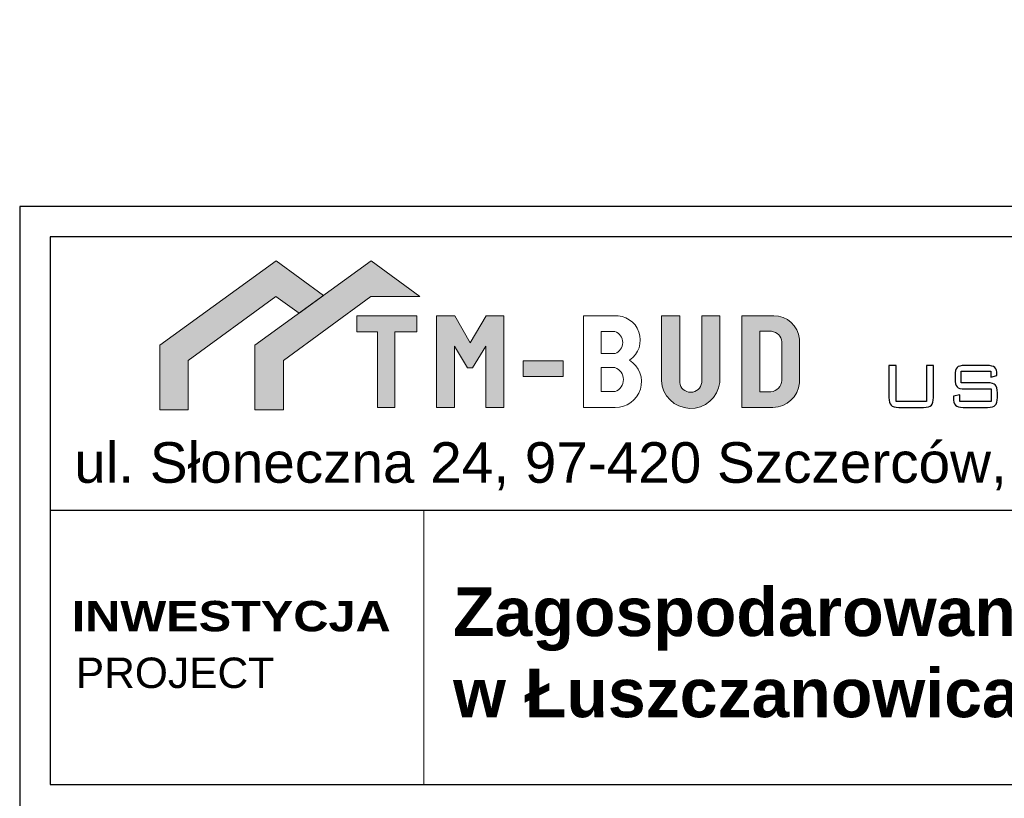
# Model space of a CAD drawing. Header units: millimetres. Extents: x 730 to 10409, y 1134 to 11940.
# Tile 19 of 49: x 3954 to 4440, y 5821 to 6205. Entities that reach past the tile are written whole.
import ezdxf

# ---------------------------------------------------------------- set-up
doc = ezdxf.new("R2010")
doc.units = ezdxf.units.MM
for name, color, linetype in [('_0', 7, 'Continuous'), ('A_opisy_ramka', 7, 'Continuous'), ('A_ramka', 7, 'Continuous')]:
    doc.layers.add(name, color=color, linetype=linetype)
doc.layers.add('wymiar', color=7, linetype='Continuous', lineweight=13)
doc.styles.add('GENERATED_STYLE_2', font='txt')
doc.styles.add('GENERATED_STYLE_6', font='txt')

msp = doc.modelspace()

# ---------------------------------------------------------------- hatches: boundary and pattern name
at = {"layer": '_0', "linetype": 'Continuous', "lineweight": 9}
for color, points in [(150, [(4023.41, 6044.71), (4023.41, 6012.83), (4037.43, 6012.83), (4037.43, 6037.28), (4080.56, 6068.82), (4092.16, 6060.57), (4104.09, 6069.23), (4080.72, 6086.3)]), (10, [(4070.3, 6044.71), (4070.3, 6012.83), (4084.32, 6012.83), (4084.32, 6037.28), (4127.45, 6068.82), (4151.55, 6068.82), (4127.62, 6086.3), (4104.09, 6069.23), (4092.16, 6060.57)]), (256, [(4120.54, 6059.23), (4120.54, 6051.42), (4130.68, 6051.42), (4130.68, 6014.12), (4139.31, 6014.12), (4139.31, 6051.42), (4150.15, 6051.42), (4150.15, 6059.23)]), (256, [(4159.85, 6014.12), (4159.85, 6059.23), (4168.79, 6059.23), (4176.46, 6045.95), (4184.23, 6059.23), (4192.95, 6059.23), (4192.95, 6014.12), (4184.12, 6014.12), (4184.12, 6044.25), (4177.61, 6033.54), (4175.07, 6033.54), (4168.71, 6044.25), (4168.71, 6014.12)]), (256, [(4270.69, 6027.38, 0.92428), (4299.43, 6026.4), (4299.43, 6059.23), (4290.54, 6059.23), (4290.54, 6026.4, -0.895057), (4279.7, 6026.4), (4279.7, 6059.23), (4270.69, 6059.23), (4270.69, 6027.38)]), (256, [(4202.5, 6037.08), (4202.5, 6029.35), (4222.31, 6029.35), (4222.31, 6037.08)])]:
    msp.add_hatch(color=color, dxfattribs=at).paths.add_polyline_path(points)
h = msp.add_hatch(color=256, dxfattribs=at)
h.paths.add_polyline_path([(4310.36, 6059.23), (4310.36, 6014.12), (4325.69, 6014.12, 0.392515), (4338.7, 6026.19), (4338.7, 6047.82, 0.392988), (4326.05, 6059.23)])
h.paths.add_polyline_path([(4319.14, 6021.77), (4319.14, 6051.62), (4325, 6051.62, -0.362678), (4330.11, 6046.42), (4330.11, 6027.39, -0.36902), (4324.71, 6021.77)], flags=16)

# ---------------------------------------------------------------- linework, layer by layer
at = {"color": 150, "linetype": 'ByBlock', "lineweight": 9}
msp.add_lwpolyline([(4037.43, 6012.83), (4037.43, 6037.28), (4080.56, 6068.82), (4092.16, 6060.57), (4104.09, 6069.23), (4080.72, 6086.3), (4023.41, 6044.71), (4023.41, 6012.83), (4037.43, 6012.83)], dxfattribs=at)
at = {"color": 10, "linetype": 'ByBlock', "lineweight": 9}
msp.add_lwpolyline([(4084.32, 6012.83), (4084.32, 6037.28), (4127.45, 6068.82), (4151.55, 6068.82), (4127.62, 6086.3), (4070.3, 6044.71), (4070.3, 6012.83), (4084.32, 6012.83)], dxfattribs=at)
at = {"layer": '_0', "linetype": 'ByBlock', "lineweight": 9}
for points in [[(4120.54, 6051.42), (4130.68, 6051.42), (4130.68, 6014.12), (4139.31, 6014.12), (4139.31, 6051.42), (4150.15, 6051.42), (4150.15, 6059.23), (4120.54, 6059.23), (4120.54, 6051.42)], [(4159.85, 6014.12), (4159.85, 6059.23), (4168.79, 6059.23), (4176.46, 6045.95), (4184.23, 6059.23), (4192.95, 6059.23), (4192.95, 6014.12), (4184.12, 6014.12), (4184.12, 6044.25), (4177.61, 6033.54), (4175.07, 6033.54), (4168.71, 6044.25), (4168.71, 6014.12), (4159.85, 6014.12)]]:
    msp.add_lwpolyline(points, dxfattribs=at)
for points in [[(4232.21, 6059.21), (4247.35, 6059.24), (4247.35, 6059.23, -0.772995), (4254.96, 6037.41), (4254.96, 6037.41), (4254.96, 6037.41, -0.767331), (4247.83, 6014.12), (4247.83, 6014.12), (4232.29, 6014.12), (4232.29, 6059.21)], [(4270.69, 6059.23), (4279.7, 6059.23), (4279.7, 6026.4), (4279.7, 6026.4, 0.895057), (4290.54, 6026.4), (4290.54, 6026.4), (4290.54, 6059.23), (4299.43, 6059.23), (4299.43, 6026.4), (4299.43, 6026.4, -0.92428), (4270.69, 6027.38), (4270.69, 6027.38), (4270.69, 6059.23)], [(4310.36, 6059.23), (4326.05, 6059.23), (4326.05, 6059.23, -0.392988), (4338.7, 6047.82), (4338.7, 6047.82), (4338.7, 6026.19), (4338.7, 6026.19, -0.392515), (4325.69, 6014.12), (4325.69, 6014.12), (4310.36, 6014.12), (4310.36, 6059.23)], [(4240.92, 6040.62), (4240.92, 6051.49), (4247.76, 6051.49), (4247.76, 6051.49, -0.708774), (4247.81, 6040.63), (4247.81, 6040.63), (4240.92, 6040.62)], [(4240.92, 6021.9), (4240.92, 6033.69), (4247.76, 6033.69), (4247.76, 6033.69, -0.711748), (4247.81, 6021.91), (4247.81, 6021.91), (4240.92, 6021.9)]]:
    msp.add_lwpolyline(points, format="xyb", dxfattribs=at)
msp.add_lwpolyline([(4319.14, 6051.62), (4325, 6051.62, -0.362678), (4330.11, 6046.42), (4330.11, 6027.39, -0.36902), (4324.71, 6021.77), (4319.14, 6021.77)], format="xyb", close=True, dxfattribs=at)
msp.add_lwpolyline([(4202.5, 6037.08), (4222.31, 6037.08), (4222.31, 6029.35), (4202.5, 6029.35)], close=True, dxfattribs=at)
at = {"layer": '_0'}
for points, knots in [([(4386.35, 6034.76), (4386.35, 6034.76), (4386.35, 6016.99), (4386.35, 6016.99), (4386.35, 6016.99), (4386.35, 6016.99), (4401.38, 6016.99), (4401.38, 6016.99), (4401.38, 6016.99), (4401.38, 6016.99), (4401.38, 6034.76), (4401.38, 6034.76), (4401.38, 6034.76), (4401.38, 6034.76), (4404.78, 6034.76), (4404.78, 6034.76), (4404.78, 6034.76), (4404.78, 6034.76), (4404.78, 6019.01), (4404.78, 6019.01), (4404.78, 6019.01), (4404.78, 6017.1), (4404.44, 6015.81), (4403.77, 6015.13), (4403.77, 6015.13), (4403.1, 6014.46), (4401.83, 6014.12), (4399.97, 6014.12), (4399.97, 6014.12), (4399.97, 6014.12), (4387.74, 6014.12), (4387.74, 6014.12), (4387.74, 6014.12), (4385.86, 6014.12), (4384.59, 6014.47), (4383.91, 6015.15), (4383.91, 6015.15), (4383.23, 6015.85), (4382.89, 6017.13), (4382.89, 6019.01), (4382.89, 6019.01), (4382.89, 6019.01), (4382.89, 6034.76), (4382.89, 6034.76), (4382.89, 6034.76), (4382.89, 6034.76), (4386.35, 6034.76), (4386.35, 6034.76)], [0, 0, 0, 0, 0.083333, 0.083333, 0.083333, 0.083333, 0.166667, 0.166667, 0.166667, 0.166667, 0.25, 0.25, 0.25, 0.25, 0.333333, 0.333333, 0.333333, 0.333333, 0.416667, 0.416667, 0.416667, 0.416667, 0.5, 0.5, 0.5, 0.5, 0.583333, 0.583333, 0.583333, 0.583333, 0.666667, 0.666667, 0.666667, 0.666667, 0.75, 0.75, 0.75, 0.75, 0.833333, 0.833333, 0.833333, 0.833333, 0.916667, 0.916667, 0.916667, 0.916667, 1, 1, 1, 1]), ([(4433.13, 6031.95), (4433.13, 6031.95), (4418.52, 6031.95), (4418.52, 6031.95), (4418.52, 6031.95), (4418.52, 6031.95), (4418.52, 6026.19), (4418.52, 6026.19), (4418.52, 6026.19), (4418.52, 6026.19), (4431.53, 6026.19), (4431.53, 6026.19), (4431.53, 6026.19), (4433.36, 6026.19), (4434.61, 6025.85), (4435.29, 6025.18), (4435.29, 6025.18), (4435.97, 6024.5), (4436.31, 6023.22), (4436.31, 6021.32), (4436.31, 6021.32), (4436.31, 6021.32), (4436.31, 6019.01), (4436.31, 6019.01), (4436.31, 6019.01), (4436.31, 6017.1), (4435.97, 6015.81), (4435.31, 6015.13), (4435.31, 6015.13), (4434.65, 6014.46), (4433.39, 6014.12), (4431.53, 6014.12), (4431.53, 6014.12), (4431.53, 6014.12), (4419.48, 6014.12), (4419.48, 6014.12), (4419.48, 6014.12), (4417.6, 6014.12), (4416.33, 6014.46), (4415.65, 6015.15), (4415.65, 6015.15), (4414.98, 6015.83), (4414.64, 6017.11), (4414.64, 6019.01), (4414.64, 6019.01), (4414.64, 6019.01), (4414.64, 6019.57), (4414.64, 6019.57), (4414.64, 6019.57), (4414.64, 6019.57), (4417.84, 6020.31), (4417.84, 6020.31), (4417.84, 6020.31), (4417.84, 6020.31), (4417.84, 6016.99), (4417.84, 6016.99), (4417.84, 6016.99), (4417.84, 6016.99), (4433.2, 6016.99), (4433.2, 6016.99), (4433.2, 6016.99), (4433.2, 6016.99), (4433.2, 6023.2), (4433.2, 6023.2), (4433.2, 6023.2), (4433.2, 6023.2), (4420.24, 6023.2), (4420.24, 6023.2), (4420.24, 6023.2), (4418.37, 6023.2), (4417.09, 6023.54), (4416.43, 6024.23), (4416.43, 6024.23), (4415.77, 6024.91), (4415.44, 6026.2), (4415.44, 6028.08), (4415.44, 6028.08), (4415.44, 6028.08), (4415.44, 6029.88), (4415.44, 6029.88), (4415.44, 6029.88), (4415.44, 6031.77), (4415.77, 6033.05), (4416.43, 6033.73), (4416.43, 6033.73), (4417.09, 6034.42), (4418.37, 6034.76), (4420.24, 6034.76), (4420.24, 6034.76), (4420.24, 6034.76), (4431.23, 6034.76), (4431.23, 6034.76), (4431.23, 6034.76), (4433.07, 6034.76), (4434.33, 6034.42), (4435.03, 6033.75), (4435.03, 6033.75), (4435.73, 6033.09), (4436.07, 6031.91), (4436.07, 6030.23), (4436.07, 6030.23), (4436.07, 6030.23), (4436.07, 6029.8), (4436.07, 6029.8), (4436.07, 6029.8), (4436.07, 6029.8), (4433.13, 6028.96), (4433.13, 6028.96), (4433.13, 6028.96), (4433.13, 6028.96), (4433.13, 6031.95), (4433.13, 6031.95)], [0, 0, 0, 0, 0.035714, 0.035714, 0.035714, 0.035714, 0.071429, 0.071429, 0.071429, 0.071429, 0.107143, 0.107143, 0.107143, 0.107143, 0.142857, 0.142857, 0.142857, 0.142857, 0.178571, 0.178571, 0.178571, 0.178571, 0.214286, 0.214286, 0.214286, 0.214286, 0.25, 0.25, 0.25, 0.25, 0.285714, 0.285714, 0.285714, 0.285714, 0.321429, 0.321429, 0.321429, 0.321429, 0.357143, 0.357143, 0.357143, 0.357143, 0.392857, 0.392857, 0.392857, 0.392857, 0.428571, 0.428571, 0.428571, 0.428571, 0.464286, 0.464286, 0.464286, 0.464286, 0.5, 0.5, 0.5, 0.5, 0.535714, 0.535714, 0.535714, 0.535714, 0.571429, 0.571429, 0.571429, 0.571429, 0.607143, 0.607143, 0.607143, 0.607143, 0.642857, 0.642857, 0.642857, 0.642857, 0.678571, 0.678571, 0.678571, 0.678571, 0.714286, 0.714286, 0.714286, 0.714286, 0.75, 0.75, 0.75, 0.75, 0.785714, 0.785714, 0.785714, 0.785714, 0.821429, 0.821429, 0.821429, 0.821429, 0.857143, 0.857143, 0.857143, 0.857143, 0.892857, 0.892857, 0.892857, 0.892857, 0.928571, 0.928571, 0.928571, 0.928571, 0.964286, 0.964286, 0.964286, 0.964286, 1, 1, 1, 1])]:
    msp.add_open_spline(points, degree=3, knots=knots, dxfattribs=at)
at = {"layer": 'A_ramka', "color": 0, "linetype": 'Continuous', "lineweight": 13}
msp.add_line((4153.52, 5828.16), (4153.52, 5963.2), dxfattribs=at)
at = {"layer": 'A_ramka'}
msp.add_lwpolyline([(4921.25, 6113.24), (3954.29, 6113.24), (3954.29, 5409.38), (3954.29, 5409.38), (3954.29, 5109.29), (4921.25, 5109.29), (4921.25, 6113.24)], dxfattribs=at)
at = {"layer": 'A_ramka', "color": 0}
for points in [[(3969.29, 5828.16), (4906.25, 5828.16), (4906.25, 6098.24), (3969.29, 6098.24)], [(3969.29, 5828.16), (4906.25, 5828.16), (4906.25, 5963.2), (3969.29, 5963.2)]]:
    msp.add_lwpolyline(points, close=True, dxfattribs=at)

# ---------------------------------------------------------------- texts
at = {"layer": 'A_opisy_ramka', "color": 0, "linetype": 'Continuous', "lineweight": 13, "char_height": 15.0046, "attachment_point": 7}
for s, insert, style in [('{\\fArial Black|b1|i0|c238|p34;INWESTYCJA}', (3979.91, 5903.45), 'GENERATED_STYLE_6'), ('{\\fArial|b0|i0|c238|p34;PROJECT}', (3981.94, 5875.51), 'GENERATED_STYLE_2')]:
    msp.add_mtext(s, dxfattribs=dict(at, insert=insert, style=style))
at = {"layer": 'wymiar', "color": 0, "linetype": 'Continuous', "lineweight": 13, "insert": (3981.16, 5973.2), "char_height": 20.0061, "attachment_point": 7, "style": 'GENERATED_STYLE_6'}
msp.add_mtext('{\\fArial|b0|i0|c238|p32;ul. Słoneczna 24, 97-420 Szczerców,}', dxfattribs=at)
at = {"layer": 'wymiar', "color": 0, "insert": (4167.95, 5860.97), "char_height": 24, "attachment_point": 7, "style": 'GENERATED_STYLE_6'}
msp.add_mtext('{\\fArial|b1|i0|c238|p32;Zagospodarowanie terenu skweru \\Pw Łuszczanowicach }', dxfattribs=at)

doc.saveas('drawing.dxf')
